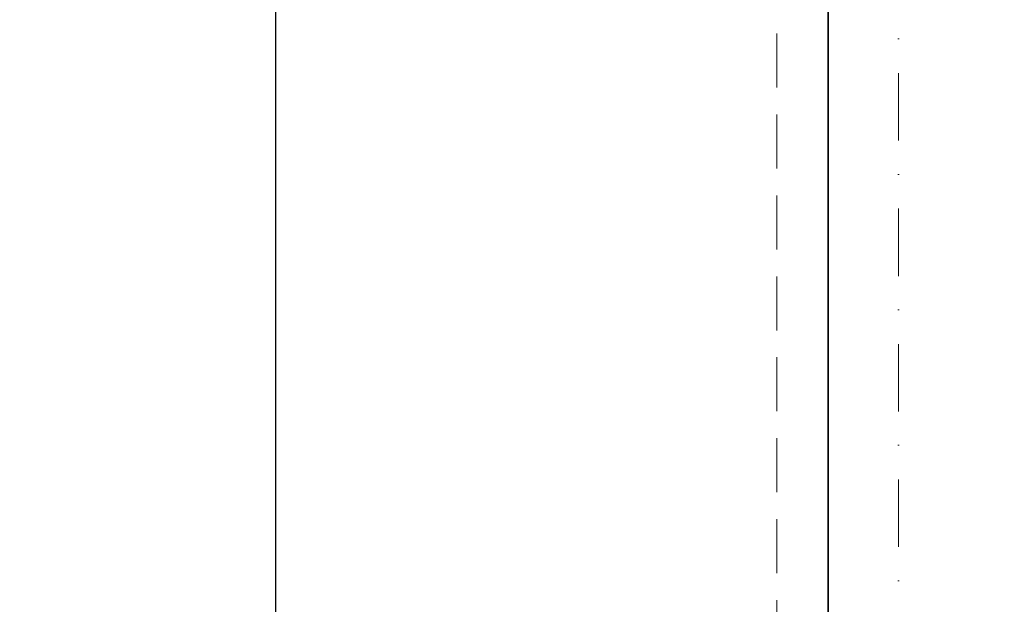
# Model space of a CAD drawing. Header units: millimetres. Extents: x 4946 to 18537, y -10559 to 785.
# Tile 44 of 74: x 7745 to 7927, y -924 to -816. Entities that reach past the tile are written whole.
import ezdxf

# ---------------------------------------------------------------- set-up
doc = ezdxf.new("R2010")
doc.units = ezdxf.units.MM
doc.linetypes.add('DASHDOT', pattern=[1, 0.5, -0.25, 0, -0.25])
doc.linetypes.add('DASHED', pattern=[0.75, 0.5, -0.25])
for name, color, linetype, lineweight in [('PG_OSIE', 1, 'DASHDOT', 18), ('PG_PODCIĄGI', 1, 'DASHED', 18), ('PG_WYMIARY', 1, 'Continuous', 18), ('PG_ŚCIANY_SŁUPY', 4, 'Continuous', 35)]:
    doc.layers.add(name, color=color, linetype=linetype, lineweight=lineweight)
doc.layers.add('PG_POMOCNICZNE', color=6, linetype='Continuous', lineweight=18, plot=False)
doc.styles.add('BIKWYM', font='BIKROMSW.SHX', dxfattribs={"width": 0.8})
doc.dimstyles.new('BA_KR_50', dxfattribs={"dimscale": 0.5, "dimtxt": 25, "dimasz": 1.666667, "dimexe": 24, "dimexo": 0, "dimgap": 0, "dimtad": 0, "dimdec": 1, "dimrnd": 0.5, "dimzin": 9, "dimdsep": 46, "dimtxsty": 'BIKWYM', "dimblk": 'WYM-KR', "dimcen": 0, "dimdle": 20, "dimclrd": 256, "dimclre": 256, "dimclrt": 7, "dimadec": 0, "dimazin": 0, "dimtfac": 0.033333, "dimtdec": 1, "dimtmove": 0, "dimatfit": 3, "dimldrblk": 'WYM-KR', "dimfxl": 40, "dimfxlon": 1, "dimtvp": 0.8, "dimtolj": 1, "dimarcsym": 0})

# ---------------------------------------------------------------- blocks, each defined once
blk = doc.blocks.new('WYM-KR')
at = {"color": 7, "linetype": 'ByBlock'}
blk.add_line((6.24, 6.24), (-6.24, -6.24), dxfattribs=at)
at = {"linetype": 'ByBlock'}
blk.add_line((11.52, 0), (-11.52, 0), dxfattribs=at)
blk = doc.blocks.new('*D333')
at = {"layer": 'Defpoints', "color": 0, "transparency": 16777216}
for p in [(7885.05, -697.31), (7792.14, -1257.31), (7885.05, -1257.31)]:
    blk.add_point(p, dxfattribs=at)
at = {"layer": 'PG_WYMIARY', "lineweight": -2, "transparency": 16777216}
for p, q in [((7812.14, -697.31), (7780.14, -697.31)), ((7792.14, -698.14), (7792.14, -1256.47)), ((7812.14, -1257.31), (7780.14, -1257.31))]:
    blk.add_line(p, q, dxfattribs=at)
at = {"layer": 'PG_WYMIARY', "lineweight": -2, "transparency": 16777216, "xscale": 0.8333333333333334, "yscale": 0.8333333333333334, "zscale": 0.8333333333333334}
for p, rotation in [((7792.14, -697.31), 90), ((7792.14, -1257.31), 270)]:
    blk.add_blockref('WYM-KR', p, dxfattribs=dict(at, rotation=rotation))
at = {"layer": 'PG_WYMIARY', "color": 7, "transparency": 16777216, "insert": (7782.14, -977.31), "char_height": 12.5, "attachment_point": 5, "rotation": 90, "style": 'BIKWYM'}
blk.add_mtext('\\A1;560', dxfattribs=at)

msp = doc.modelspace()

# ---------------------------------------------------------------- linework, layer by layer
at = {"layer": 'PG_OSIE', "color": 18, "ltscale": 25, "true_color": 0x000000}
msp.add_lwpolyline([(7907.55, 780.75), (7907.55, -2070.06)], dxfattribs=at)
at = {"layer": 'PG_PODCIĄGI', "color": 18, "ltscale": 20, "true_color": 0x000000}
msp.add_lwpolyline([(7885.05, 561.69), (7885.05, -1912.31)], dxfattribs=at)
at = {"layer": 'PG_POMOCNICZNE'}
msp.add_lwpolyline([(6110.05, 492.69), (7894.55, 492.69), (7894.55, -57.31), (7881.55, -57.31), (7881.55, -97.31), (7894.55, -97.31), (7894.55, -657.31), (7881.55, -657.31), (7881.55, -697.31), (7894.55, -697.31), (7894.55, -1257.31), (7881.55, -1257.31), (7881.55, -1297.31), (7894.55, -1297.31), (7894.55, -1848.31), (6084.55, -1848.31)], dxfattribs=at)
at = {"layer": 'PG_ŚCIANY_SŁUPY', "color": 18, "true_color": 0x000000}
msp.add_lwpolyline([(7894.55, -97.31), (7894.55, -657.31), (7881.55, -657.31), (7881.55, -697.31), (7894.55, -697.31), (7894.55, -1257.31), (7881.55, -1257.31), (7881.55, -1297.31), (7894.55, -1297.31), (7894.55, -1848.31), (7882.05, -1848.31), (7882.05, -1856.31), (7878.55, -1856.31), (7878.55, -1920.31), (7950.05, -1920.31)], dxfattribs=at)

# ---------------------------------------------------------------- dimensions: what is measured, and where the dimension line sits
at = {"layer": 'PG_WYMIARY'}
dim = msp.add_linear_dim(base=(7792.14, -1257.31), p1=(7885.05, -697.31), p2=(7885.05, -1257.31), angle=90, dimstyle='BA_KR_50', override={"dimdec": 0, "dimrnd": 0, "dimtmove": 1}, dxfattribs=at)
dim.commit()
dim.dimension.update_dxf_attribs({"geometry": '*D333', "text_midpoint": (7782.14, -977.31)})

doc.saveas('drawing.dxf')
